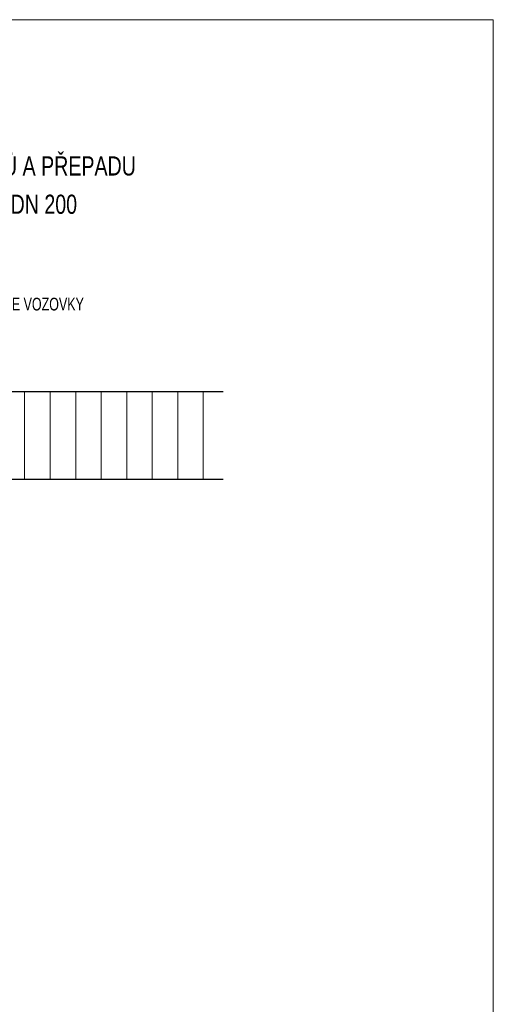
# Model space of a CAD drawing. Header units: metres. Extents: x -223.27 to -218.02, y -12.85 to -5.43.
# Tile 2 of 2: x -219.88 to -218.02, y -9.29 to -5.43. Entities that reach past the tile are written whole.
import ezdxf

# ---------------------------------------------------------------- set-up
doc = ezdxf.new("R2010")
doc.units = ezdxf.units.M
doc.header["$MEASUREMENT"] = 0
doc.linetypes.add('DGN Style 4', pattern=[0.555217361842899, 0.2774352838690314, -0.1387176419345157, 0.0003467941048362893, -0.1387176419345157])
doc.layers.add('NÁVRH', color=7, linetype='Continuous', lineweight=13)
doc.layers.add('Vrstva 1', color=7, linetype='Continuous', lineweight=0)
doc.styles.add('STYLE-ARIAL', font='arial.ttf')

msp = doc.modelspace()

# ---------------------------------------------------------------- linework, layer by layer
at = {"layer": 'Vrstva 1', "color": 7, "linetype": 'Continuous', "lineweight": 30}
for p, q in [((-222.2390122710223, -6.883913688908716), (-219.0818464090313, -6.883913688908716)), ((-220.1104293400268, -7.227385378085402), (-219.0818464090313, -7.227385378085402))]:
    msp.add_line(p, q, dxfattribs=at)
at = {"layer": 'Vrstva 1', "color": 7, "linetype": 'Continuous', "lineweight": 13}
for p, q in [((-219.8604293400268, -6.883913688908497), (-219.8604293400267, -7.227385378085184)), ((-219.7604293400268, -6.883913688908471), (-219.7604293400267, -7.227385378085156)), ((-219.6604293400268, -6.883913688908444), (-219.6604293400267, -7.227385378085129)), ((-219.5604293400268, -6.883913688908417), (-219.5604293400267, -7.227385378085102)), ((-219.4604293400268, -6.88391368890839), (-219.4604293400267, -7.227385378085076)), ((-219.3604293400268, -6.883913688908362), (-219.3604293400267, -7.227385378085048)), ((-219.2604293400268, -6.883913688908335), (-219.2604293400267, -7.22738537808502)), ((-219.1604293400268, -6.883913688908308), (-219.1604293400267, -7.227385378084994))]:
    msp.add_line(p, q, dxfattribs=at)
at = {"layer": 'Vrstva 1', "color": 7, "linetype": 'Continuous', "lineweight": 0, "flags": 128}
msp.add_lwpolyline([(-223.2735028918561, -5.426910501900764), (-218.0235028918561, -5.426910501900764), (-218.0235028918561, -12.85204730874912), (-223.2735028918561, -12.85204730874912)], close=True, dxfattribs=at)

# ---------------------------------------------------------------- texts
at = {"layer": 'NÁVRH', "lineweight": 13, "insert": (-220.2177150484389, -6.516627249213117), "char_height": 0.05, "attachment_point": 1, "rotation": 6.906480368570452e-09, "line_spacing_factor": 0.6049196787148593, "style": 'STYLE-ARIAL'}
msp.add_mtext('\\H1x;\\W0.7;KONSTRUKCE VOZOVKY', dxfattribs=at)
at = {"layer": 'Vrstva 1', "color": 7, "linetype": 'DGN Style 4', "lineweight": 0, "insert": (-220.6604293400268, -6.082108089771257), "char_height": 0.075, "attachment_point": 5, "line_spacing_factor": 1.2, "style": 'STYLE-ARIAL'}
msp.add_mtext('\\H1x;\\W0.733333;ULOŽENÍ KANALIZAČNÍHO POTRUBÍ PŘÍPOJEK ŽLABŮ A PŘEPADU\\PZE VSAKOVACÍHO OBJEKTU PVC SN 8 DN 150, DN 200', dxfattribs=at)

doc.saveas('drawing.dxf')
